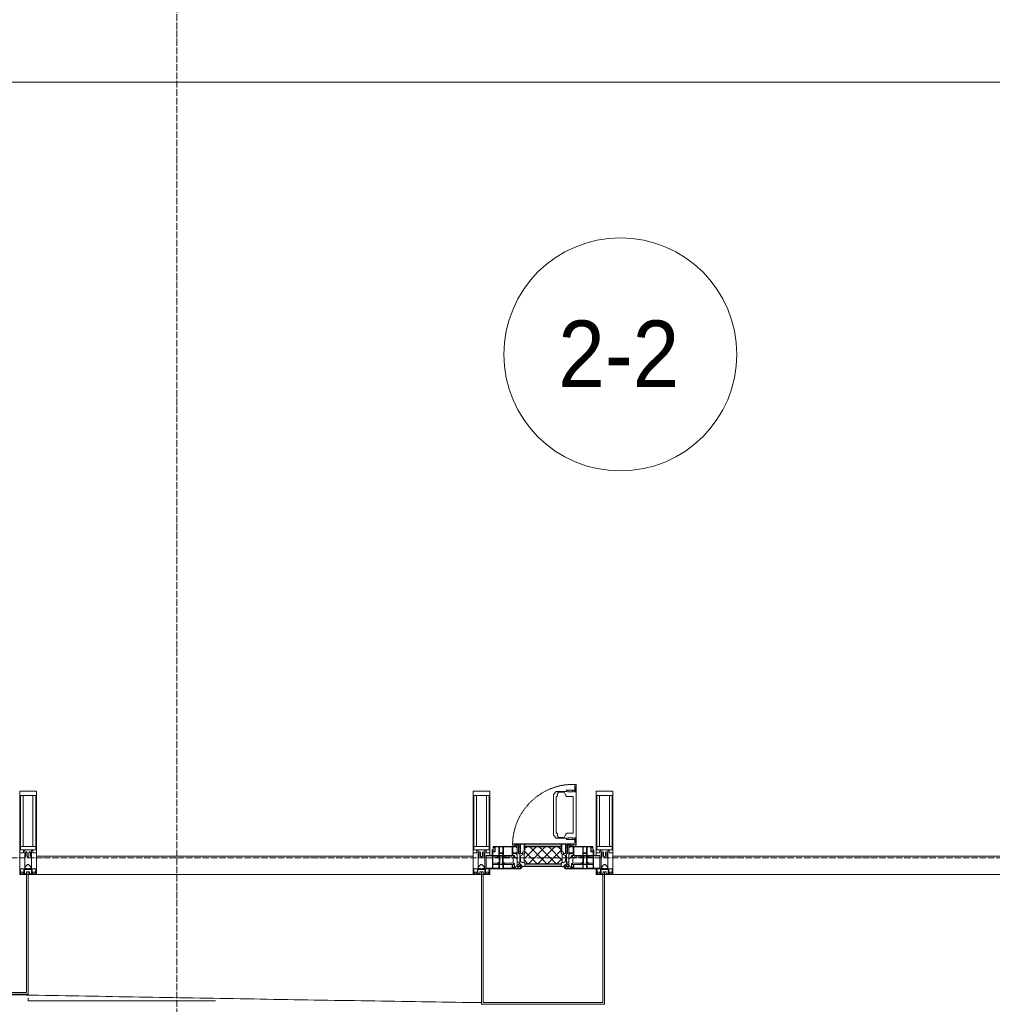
# Model space of a CAD drawing. Header units: millimetres. Extents: x 5617 to 101473, y 7718 to 212653.
# Tile 33 of 66: x 43258 to 46180, y 14960 to 17917. Entities that reach past the tile are written whole.
import ezdxf

# ---------------------------------------------------------------- set-up
doc = ezdxf.new("R2010")
doc.units = ezdxf.units.MM
for name, pattern in [('-D1-02х01', [3, 2, -1]), ('ADSK_Линия сетки', [25, 20, -2.5, 0, -2.5]), ('Линия сетки', [25, 20, -2.5, 0, -2.5])]:
    doc.linetypes.add(name, pattern=pattern)
for name, color, linetype, lineweight in [('Импосты витража', 7, 'Continuous', 18), ('Колонны', 7, 'Continuous', 18), ('Марки помещений', 7, 'Continuous', 20), ('Окна', 7, 'Continuous', 18), ('Оси', 7, 'Continuous', 9), ('Панели витража', 7, 'Continuous', 18), ('Форма', 7, 'Continuous', 18), ('Элементы узлов', 7, 'Continuous', 18)]:
    doc.layers.add(name, color=color, linetype=linetype, lineweight=lineweight)
doc.styles.add('Arial_3', font='arial.ttf', dxfattribs={"width": 0.9, "height": 200})

# ---------------------------------------------------------------- blocks, each defined once
blk = doc.blocks.new('System Panel - A_PAN_Glass-7508020-МКСС_К4_L19_64_800_')
at = {"layer": 'Панели витража', "color": 253, "lineweight": 5, "true_color": 0xaaaaaa}
for p, q in [((656.25, 55), (-656.25, 55)), ((-656.25, 55), (-656.25, 0)), ((656.25, 0), (656.25, 55)), ((-656.25, 0), (656.25, 0))]:
    blk.add_line(p, q, dxfattribs=at)
blk = doc.blocks.new('A_PAN_Створка - 383мм-V51-МКСС_К4_L19_64_800_')
at = {"layer": 'Панели витража', "lineweight": 5}
h = blk.add_hatch(dxfattribs=at)
h.set_pattern_fill('FP_6', color=256, style=0, pattern_type=2)
h.set_pattern_definition([(45, (-120550, -15350), (-14.1421356, 14.1421356), []), (135, (-120550, -15350), (-14.1421356, -14.1421356), [])])
h.paths.add_polyline_path([(-54.5, 31.8), (54.5, 31.8), (54.9, 34.1), (57.2, 36.4), (57.2, 60.8), (54.6, 63.4), (53.6, 82.7), (-54.6, 81.8), (-54.6, 63.4), (-57.2, 60.8), (-57.2, 36.4), (-54.9, 34.1)])
at = {"layer": 'Окна', "lineweight": 5}
for p, q in [((95.1, 270.5), (95.1, 252.9)), ((99.6, 270.5), (95.1, 270.5)), ((99.6, 270.5), (99.6, 87.5)), ((39.7, 249), (31.1, 240.4)), ((31.1, 117.6), (31.1, 240.4)), ((70.1, 249), (39.7, 249)), ((45, 244.7), (42.3, 239.8)), ((42.3, 239.8), (43.5, 236.3)), ((45.9, 246.8), (45, 244.7)), ((63.3, 246.8), (45.9, 246.8)), ((64.1, 245), (63.3, 246.8)), ((64.1, 245), (66.7, 241)), ((66.7, 241), (68.6, 239.7)), ((68.6, 239.7), (68.6, 236.4)), ((70.1, 252.9), (70.1, 249)), ((95.1, 252.9), (70.1, 252.9)), ((74.1, 248.4), (74.1, 252.9)), ((89.1, 248.4), (74.1, 248.4)), ((89.1, 252.9), (89.1, 248.4)), ((93.1, 248.4), (93.1, 252.9)), ((97.9, 248.4), (93.1, 248.4)), ((97.9, 262.4), (95.1, 262.4)), ((97.9, 262.4), (97.9, 248.4)), ((41.4, 234.2), (39.1, 233.8)), ((39.1, 179), (39.1, 233.8)), ((41.4, 234.2), (43.5, 236.3)), ((68.6, 236.4), (71.1, 233.9)), ((71.1, 233.9), (89.5, 233.9)), ((89.5, 233.9), (90.6, 232.8)), ((90.6, 125.2), (90.6, 232.8)), ((39.1, 179), (39.1, 124.2)), ((41.4, 123.8), (39.1, 124.2)), ((41.4, 123.8), (43.5, 121.7)), ((42.3, 118.2), (43.5, 121.7)), ((66.7, 117), (68.6, 118.3)), ((68.6, 121.6), (71.1, 124.1)), ((68.6, 118.3), (68.6, 121.6)), ((71.1, 124.1), (89.5, 124.1)), ((89.5, 124.1), (90.6, 125.2)), ((-91.5, 92), (91.5, 92)), ((-91.5, 87.5), (-91.5, 92)), ((39.7, 109), (31.1, 117.6)), ((70.1, 109), (39.7, 109)), ((45, 113.3), (42.3, 118.2)), ((45.9, 111.2), (45, 113.3)), ((63.3, 111.2), (45.9, 111.2)), ((64.1, 113), (63.3, 111.2)), ((64.1, 113), (66.7, 117)), ((70.1, 105.1), (70.1, 109)), ((95.1, 105.1), (70.1, 105.1)), ((74.1, 109.6), (74.1, 105.1)), ((89.1, 109.6), (74.1, 109.6)), ((89.1, 105.1), (89.1, 109.6)), ((91.5, 92), (91.5, 87.5)), ((93.1, 109.6), (93.1, 105.1)), ((97.9, 109.6), (93.1, 109.6)), ((95.1, 87.5), (95.1, 105.1)), ((97.9, 95.6), (95.1, 95.6)), ((97.9, 95.6), (97.9, 109.6)), ((-153, 73.5), (-150, 73.5)), ((-153, 60), (-153, 73.5)), ((-150, 84), (-78, 84)), ((-150, 73.5), (-150, 84)), ((-73.9, 87.5), (-91.5, 87.5)), ((-78, 84), (-78, 23.5)), ((-73.9, 62.5), (-73.9, 87.5)), ((-70, 62.5), (-73.9, 62.5)), ((-70, 32.1), (-70, 62.5)), ((70, 62.5), (70, 32.1)), ((73.9, 62.5), (70, 62.5)), ((73.9, 87.5), (73.9, 62.5)), ((91.5, 87.5), (73.9, 87.5)), ((78, 84), (150, 84)), ((78, 23.5), (78, 84)), ((99.6, 87.5), (95.1, 87.5)), ((150, 84), (150, 73.5)), ((150, 73.5), (153, 73.5)), ((153, 73.5), (153, 60)), ((-171, 57), (-156, 57)), ((-171, 17), (-171, 57)), ((-61.4, 23.5), (-70, 32.1)), ((70, 32.1), (61.4, 23.5)), ((156, 57), (171, 57)), ((171, 57), (171, 17)), ((-67.9, 17), (-171, 17)), ((-78, 23.5), (-67.9, 23.5)), ((-67.9, 23.5), (-64.6, 26.8)), ((-67.9, 17), (-67.9, 23.5)), ((-61.4, 23.5), (-67.9, 17)), ((-64.6, 26.8), (-61.4, 23.5)), ((61.4, 23.5), (-61.4, 23.5)), ((61.4, 23.5), (64.6, 26.8)), ((67.9, 17), (61.4, 23.5)), ((64.6, 26.8), (67.9, 23.5)), ((67.9, 23.5), (67.9, 17)), ((67.9, 23.5), (78, 23.5)), ((171, 17), (67.9, 17))]:
    blk.add_line(p, q, dxfattribs=at)
at = {"layer": 'Окна', "color": 253, "lineweight": 5, "true_color": 0xaaaaaa}
for p, q in [((-152, 20), (-152, 73.5)), ((-150.5, 69.5), (-150.5, 73.5)), ((-145, 69.5), (-150.5, 69.5)), ((-150.5, 33.6), (-150.5, 68)), ((-150.5, 68), (-143.5, 68)), ((-148.5, 82.5), (-132.4, 82.5)), ((-148.5, 81), (-148.5, 82.5)), ((-143.5, 81), (-148.5, 81)), ((-145, 69.5), (-145, 79.5)), ((-143.5, 68), (-143.5, 81)), ((-132.4, 56.6), (-132.4, 82.5)), ((-131, 82.5), (-120.8, 82.5)), ((-131, 82.5), (-131, 64.6)), ((-131, 64.6), (-120.8, 64.6)), ((-131, 56.5), (-131, 62.6)), ((-120.8, 62.6), (-131, 62.6)), ((-120.8, 82.5), (-120.8, 64.6)), ((-120.8, 56.5), (-120.8, 62.6)), ((-119.3, 82.5), (-92.5, 82.5)), ((-119.3, 56.6), (-119.3, 82.5)), ((-92.5, 56.6), (-92.5, 82.5)), ((-90.8, 82.5), (-79.5, 82.5)), ((-90.8, 64.6), (-90.8, 82.5)), ((-80.1, 64.6), (-90.8, 64.6)), ((-90.8, 62.7), (-90.8, 56.6)), ((-80.4, 62.7), (-90.8, 62.7)), ((-85, 84), (-85, 87.5)), ((-85, 87.5), (-78, 87.5)), ((-78, 84), (-85, 84)), ((-80.4, 61.1), (-80.4, 62.7)), ((-78, 61.1), (-80.4, 61.1)), ((-80.1, 66.1), (-80.1, 64.6)), ((-78, 66.1), (-80.1, 66.1)), ((-79.5, 82.5), (-79.5, 80.6)), ((-79.5, 80.6), (-78, 80.6)), ((-78, 87.5), (-78, 84)), ((-78, 66.1), (-78, 61.1)), ((78, 87.5), (78, 84)), ((85, 87.5), (78, 87.5)), ((78, 84), (85, 84)), ((79.5, 80.6), (78, 80.6)), ((78, 66.1), (78, 61.1)), ((78, 66.1), (80.1, 66.1)), ((78, 61.1), (80.4, 61.1)), ((90.8, 82.5), (79.5, 82.5)), ((79.5, 82.5), (79.5, 80.6)), ((80.1, 66.1), (80.1, 64.6)), ((80.1, 64.6), (90.8, 64.6)), ((80.4, 62.7), (90.8, 62.7)), ((80.4, 61.1), (80.4, 62.7)), ((85, 84), (85, 87.5)), ((90.8, 64.6), (90.8, 82.5)), ((90.8, 62.7), (90.8, 56.6)), ((119.3, 82.5), (92.5, 82.5)), ((92.5, 56.6), (92.5, 82.5)), ((119.3, 56.6), (119.3, 82.5)), ((120.8, 82.5), (120.8, 64.6)), ((131, 82.5), (120.8, 82.5)), ((131, 64.6), (120.8, 64.6)), ((120.8, 56.5), (120.8, 62.6)), ((120.8, 62.6), (131, 62.6)), ((131, 82.5), (131, 64.6)), ((131, 56.5), (131, 62.6)), ((132.4, 56.6), (132.4, 82.5)), ((148.5, 82.5), (132.4, 82.5)), ((143.5, 81), (148.5, 81)), ((143.5, 68), (143.5, 81)), ((150.5, 68), (143.5, 68)), ((145, 69.5), (145, 79.5)), ((145, 69.5), (150.5, 69.5)), ((148.5, 81), (148.5, 82.5)), ((150.5, 69.5), (150.5, 73.5)), ((150.5, 33.6), (150.5, 68)), ((152, 20), (152, 73.5)), ((-171, 55.5), (-152, 55.5)), ((-150.5, 56.6), (-132.4, 56.6)), ((-136.4, 52.4), (-150.5, 52.4)), ((-136.3, 33.6), (-150.5, 33.6)), ((-137.2, 54.8), (-135.8, 50.8)), ((-132.5, 54.8), (-137.2, 54.8)), ((-137.2, 31), (-135.8, 35)), ((-132.5, 31), (-137.2, 31)), ((-132.1, 49), (-135.8, 50.8)), ((-132.1, 36.8), (-135.8, 35)), ((-132.5, 53.8), (-133.4, 52)), ((-133.4, 52), (-130.1, 50.4)), ((-133.4, 33.7), (-130.1, 35.3)), ((-132.5, 31.9), (-133.4, 33.7)), ((-132.5, 53.8), (-132.5, 54.8)), ((-132.5, 31.9), (-132.5, 31)), ((-132.1, 49), (-132.1, 36.8)), ((-131, 56.5), (-120.8, 56.5)), ((-131, 55.1), (-131, 52.7)), ((-120.8, 55.1), (-131, 55.1)), ((-129.4, 51.1), (-131, 52.7)), ((-129.4, 34.6), (-131, 33)), ((-131, 30.9), (-131, 33)), ((-120.8, 30.9), (-131, 30.9)), ((-130.1, 50.4), (-129.4, 51.1)), ((-130.1, 35.3), (-130.1, 50.4)), ((-130.1, 35.3), (-129.4, 34.6)), ((-122.4, 51.1), (-120.8, 52.7)), ((-121.7, 50.4), (-122.4, 51.1)), ((-121.7, 35.3), (-122.4, 34.6)), ((-122.4, 34.6), (-120.8, 33)), ((-118.4, 52), (-121.7, 50.4)), ((-121.7, 35.3), (-121.7, 50.4)), ((-118.4, 33.7), (-121.7, 35.3)), ((-120.8, 55.1), (-120.8, 52.7)), ((-120.8, 30.9), (-120.8, 33)), ((-119.7, 49), (-115.9, 50.8)), ((-119.7, 49), (-119.7, 36.8)), ((-119.7, 36.8), (-115.9, 35)), ((-92.5, 56.6), (-119.3, 56.6)), ((-119.3, 54.8), (-114.6, 54.8)), ((-119.3, 53.8), (-119.3, 54.8)), ((-119.3, 53.8), (-118.4, 52)), ((-119.3, 31.9), (-118.4, 33.7)), ((-119.3, 31.9), (-119.3, 31)), ((-119.3, 31), (-114.6, 31)), ((-114.6, 54.8), (-115.9, 50.8)), ((-114.6, 31), (-115.9, 35)), ((-94.1, 33.5), (-115.4, 33.5)), ((-94.1, 52.5), (-115.3, 52.5)), ((-89.9, 50.9), (-94.1, 52.5)), ((-89.9, 35.1), (-94.1, 33.5)), ((-90.8, 56.6), (-85.9, 56.6)), ((-89.9, 52.2), (-88.6, 53.5)), ((-89.9, 52.2), (-89.9, 50.9)), ((-89.9, 35.1), (-89.9, 50.9)), ((-89.9, 32.5), (-89.9, 35.1)), ((-85.9, 32.5), (-89.9, 32.5)), ((-85.9, 53.5), (-88.6, 53.5)), ((-85.9, 56.6), (-85.9, 53.5)), ((-85.9, 53.5), (-78, 45.6)), ((-85.9, 29.4), (-85.9, 32.5)), ((-70, 33.8), (-83.4, 20.4)), ((-78, 45.6), (-78, 36.8)), ((-78, 36.8), (-70, 36.8)), ((-70, 36.8), (-70, 33.8)), ((70, 36.8), (70, 33.8)), ((78, 36.8), (70, 36.8)), ((70, 33.8), (83.4, 20.4)), ((85.9, 53.5), (78, 45.6)), ((78, 45.6), (78, 36.8)), ((85.9, 56.6), (85.9, 53.5)), ((90.8, 56.6), (85.9, 56.6)), ((85.9, 53.5), (88.6, 53.5)), ((85.9, 32.5), (89.9, 32.5)), ((85.9, 29.4), (85.9, 32.5)), ((89.9, 52.2), (88.6, 53.5)), ((89.9, 50.9), (94.1, 52.5)), ((89.9, 52.2), (89.9, 50.9)), ((89.9, 35.1), (89.9, 50.9)), ((89.9, 35.1), (94.1, 33.5)), ((89.9, 32.5), (89.9, 35.1)), ((92.5, 56.6), (119.3, 56.6)), ((94.1, 52.5), (115.3, 52.5)), ((94.1, 33.5), (115.4, 33.5)), ((114.6, 54.8), (115.9, 50.8)), ((119.3, 54.8), (114.6, 54.8)), ((114.6, 31), (115.9, 35)), ((119.3, 31), (114.6, 31)), ((119.7, 49), (115.9, 50.8)), ((119.7, 36.8), (115.9, 35)), ((119.3, 53.8), (118.4, 52)), ((118.4, 52), (121.7, 50.4)), ((118.4, 33.7), (121.7, 35.3)), ((119.3, 31.9), (118.4, 33.7)), ((119.3, 53.8), (119.3, 54.8)), ((119.3, 31.9), (119.3, 31)), ((119.7, 49), (119.7, 36.8)), ((131, 56.5), (120.8, 56.5)), ((120.8, 55.1), (120.8, 52.7)), ((120.8, 55.1), (131, 55.1)), ((122.4, 51.1), (120.8, 52.7)), ((122.4, 34.6), (120.8, 33)), ((120.8, 30.9), (120.8, 33)), ((120.8, 30.9), (131, 30.9)), ((121.7, 50.4), (122.4, 51.1)), ((121.7, 35.3), (121.7, 50.4)), ((121.7, 35.3), (122.4, 34.6)), ((129.4, 51.1), (131, 52.7)), ((130.1, 50.4), (129.4, 51.1)), ((130.1, 35.3), (129.4, 34.6)), ((129.4, 34.6), (131, 33)), ((133.4, 52), (130.1, 50.4)), ((130.1, 35.3), (130.1, 50.4)), ((133.4, 33.7), (130.1, 35.3)), ((131, 55.1), (131, 52.7)), ((131, 30.9), (131, 33)), ((132.1, 49), (135.8, 50.8)), ((132.1, 49), (132.1, 36.8)), ((132.1, 36.8), (135.8, 35)), ((150.5, 56.6), (132.4, 56.6)), ((132.5, 54.8), (137.2, 54.8)), ((132.5, 53.8), (132.5, 54.8)), ((132.5, 53.8), (133.4, 52)), ((132.5, 31.9), (133.4, 33.7)), ((132.5, 31.9), (132.5, 31)), ((132.5, 31), (137.2, 31)), ((137.2, 54.8), (135.8, 50.8)), ((137.2, 31), (135.8, 35)), ((136.3, 33.6), (150.5, 33.6)), ((136.4, 52.4), (150.5, 52.4)), ((171, 55.5), (152, 55.5)), ((-171, 18.5), (-153.5, 18.5)), ((-153.5, 18.5), (-152, 20)), ((-150.5, 29.4), (-132.4, 29.4)), ((-150.5, 17), (-150.5, 29.4)), ((-132.4, 18.6), (-150.5, 18.6)), ((-132.4, 29.4), (-132.4, 18.6)), ((-131, 29.5), (-120.8, 29.5)), ((-131, 18.2), (-131, 29.5)), ((-120.8, 18.2), (-131, 18.2)), ((-120.8, 18.2), (-120.8, 29.5)), ((-92.5, 29.4), (-119.3, 29.4)), ((-119.3, 29.4), (-119.3, 18.6)), ((-119.3, 18.6), (-92.5, 18.6)), ((-92.5, 18.6), (-92.5, 29.4)), ((-90.8, 18.5), (-90.8, 29.4)), ((-90.8, 29.4), (-85.9, 29.4)), ((-87.3, 18.5), (-90.8, 18.5)), ((-87.3, 21.9), (-85.9, 21.9)), ((-87.3, 20.4), (-87.3, 21.9)), ((-87.3, 20.4), (-87.3, 18.5)), ((-84.8, 20.4), (-87.3, 20.4)), ((-85.9, 21.9), (-85.9, 29.4)), ((-85.9, 18.2), (-85.9, 20.4)), ((-75.9, 18.2), (-85.9, 18.2)), ((-83.4, 20.4), (-84.8, 20.4)), ((-75.9, 23.5), (-73, 23.5)), ((-75.9, 21.5), (-75.9, 23.5)), ((-75.9, 21.5), (-75.9, 18.2)), ((-74.9, 21.5), (-75.9, 21.5)), ((-74.9, 17.9), (-74.9, 21.5)), ((-68.9, 17.9), (-74.9, 17.9)), ((-67.2, 29.3), (-73, 23.5)), ((-68.9, 21.5), (-68.9, 17.9)), ((-67.9, 21.5), (-68.9, 21.5)), ((-67.9, 23.5), (-64.6, 26.8)), ((-67.9, 21.5), (-67.9, 23.5)), ((-64.6, 26.8), (-67.2, 29.3)), ((64.6, 26.8), (67.2, 29.3)), ((67.9, 23.5), (64.6, 26.8)), ((67.2, 29.3), (73, 23.5)), ((67.9, 21.5), (67.9, 23.5)), ((67.9, 21.5), (68.9, 21.5)), ((68.9, 21.5), (68.9, 17.9)), ((68.9, 17.9), (74.9, 17.9)), ((75.9, 23.5), (73, 23.5)), ((74.9, 21.5), (75.9, 21.5)), ((74.9, 17.9), (74.9, 21.5)), ((75.9, 21.5), (75.9, 23.5)), ((75.9, 21.5), (75.9, 18.2)), ((75.9, 18.2), (85.9, 18.2)), ((83.4, 20.4), (84.8, 20.4)), ((84.8, 20.4), (87.3, 20.4)), ((85.9, 21.9), (85.9, 29.4)), ((90.8, 29.4), (85.9, 29.4)), ((87.3, 21.9), (85.9, 21.9)), ((85.9, 18.2), (85.9, 20.4)), ((87.3, 20.4), (87.3, 21.9)), ((87.3, 20.4), (87.3, 18.5)), ((87.3, 18.5), (90.8, 18.5)), ((90.8, 18.5), (90.8, 29.4)), ((92.5, 18.6), (92.5, 29.4)), ((92.5, 29.4), (119.3, 29.4)), ((119.3, 18.6), (92.5, 18.6)), ((119.3, 29.4), (119.3, 18.6)), ((120.8, 18.2), (120.8, 29.5)), ((131, 29.5), (120.8, 29.5)), ((120.8, 18.2), (131, 18.2)), ((131, 18.2), (131, 29.5)), ((150.5, 29.4), (132.4, 29.4)), ((132.4, 29.4), (132.4, 18.6)), ((132.4, 18.6), (150.5, 18.6)), ((150.5, 17), (150.5, 29.4)), ((153.5, 18.5), (152, 20)), ((171, 18.5), (153.5, 18.5))]:
    blk.add_line(p, q, dxfattribs=at)
at = {"layer": 'Окна', "linetype": '-D1-02х01', "lineweight": 5}
blk.add_arc((91.4, 87.5), 183, 88.8555, 178.5909, dxfattribs=at)
at = {"layer": 'Окна', "lineweight": 5}
for centre, start, end in [((-156, 60), 270, 360), ((156, 60), 180, 270)]:
    blk.add_arc(centre, 3, start, end, dxfattribs=at)
at = {"layer": 'Элементы узлов', "color": 253, "lineweight": 5, "true_color": 0xaaaaaa}
for p, q in [((-91.5, 92), (-91.5, 87.5)), ((-91.5, 92), (91.5, 92)), ((-83.4, 90.3), (-69.4, 90.3)), ((-83.4, 90.3), (-83.4, 87.5)), ((-69.4, 90.3), (-69.4, 85.5)), ((-67.9, 89.3), (-66.9, 90.3)), ((-67.9, 62.5), (-67.9, 89.3)), ((-66.9, 90.3), (-57.4, 90.3)), ((-57.4, 90.3), (-56.4, 89.4)), ((-56.4, 89.4), (-56.4, 67.7)), ((-53.9, 90.3), (-54.9, 89.3)), ((-54.9, 89.3), (-54.9, 85.6)), ((53.9, 90.3), (-53.9, 90.3)), ((53.9, 90.3), (54.9, 89.3)), ((54.9, 89.3), (54.9, 85.6)), ((57.4, 90.3), (56.4, 89.4)), ((56.4, 89.4), (56.4, 67.7)), ((66.9, 90.3), (57.4, 90.3)), ((67.9, 89.3), (66.9, 90.3)), ((67.9, 62.5), (67.9, 89.3)), ((69.4, 90.3), (69.4, 85.5)), ((83.4, 90.3), (69.4, 90.3)), ((83.4, 90.3), (83.4, 87.5)), ((91.5, 92), (91.5, 87.5)), ((-91.5, 87.5), (-73.9, 87.5)), ((-73.9, 87.5), (-73.9, 62.5)), ((-69.4, 85.5), (-73.9, 85.5)), ((-73.9, 81.5), (-69.4, 81.5)), ((-69.4, 66.5), (-73.9, 66.5)), ((-73.9, 62.5), (-70, 62.5)), ((-70, 62.5), (-70, 32.1)), ((-69.4, 81.5), (-69.4, 66.5)), ((-61.7, 62.5), (-67.9, 62.5)), ((-62, 59.1), (-60.7, 61)), ((-60.1, 67.7), (-61.7, 64.9)), ((-61.7, 64.9), (-61.7, 62.5)), ((-60.7, 61), (-57.4, 61)), ((-56.4, 67.7), (-60.1, 67.7)), ((-57.4, 61), (-54.9, 63.5)), ((-54.6, 63.4), (-57.2, 60.8)), ((-57.2, 60.8), (-57.2, 36.4)), ((-54.9, 85.6), (-53.9, 84.6)), ((-54.9, 81.9), (-53.8, 83)), ((-54.9, 63.5), (-54.9, 81.9)), ((-53.6, 82.7), (-54.6, 81.8)), ((-54.6, 81.8), (-54.6, 63.4)), ((-53.9, 84.6), (53.9, 84.6)), ((53.8, 83), (-53.8, 83)), ((53.6, 82.7), (-53.6, 82.7)), ((54.6, 81.8), (53.6, 82.7)), ((54.9, 81.9), (53.8, 83)), ((54.9, 85.6), (53.9, 84.6)), ((54.6, 63.4), (54.6, 81.8)), ((57.2, 60.8), (54.6, 63.4)), ((54.9, 63.5), (54.9, 81.9)), ((57.4, 61), (54.9, 63.5)), ((56.4, 67.7), (60.1, 67.7)), ((57.2, 36.4), (57.2, 60.8)), ((60.7, 61), (57.4, 61)), ((60.1, 67.7), (61.7, 64.9)), ((62, 59.1), (60.7, 61)), ((61.7, 64.9), (61.7, 62.5)), ((61.7, 62.5), (67.9, 62.5)), ((69.4, 85.5), (73.9, 85.5)), ((69.4, 81.5), (69.4, 66.5)), ((73.9, 81.5), (69.4, 81.5)), ((69.4, 66.5), (73.9, 66.5)), ((70, 62.5), (70, 32.1)), ((73.9, 62.5), (70, 62.5)), ((91.5, 87.5), (73.9, 87.5)), ((73.9, 87.5), (73.9, 62.5)), ((-70, 32.1), (-61.4, 23.5)), ((-66, 56.5), (-67.8, 55.7)), ((-67.8, 55.7), (-67.8, 38.3)), ((-67.8, 38.3), (-65.7, 37.4)), ((-66, 56.5), (-62, 59.1)), ((-65.7, 37.4), (-60.8, 34.7)), ((-60.8, 34.7), (-57.3, 35.9)), ((-55.2, 33.8), (-57.3, 35.9)), ((-57.2, 36.4), (-54.9, 34.1)), ((-55.2, 33.8), (-54.8, 31.5)), ((-54.9, 34.1), (-54.5, 31.8)), ((-53.9, 30.5), (-54.9, 29.5)), ((0, 31.5), (-54.8, 31.5)), ((-54.5, 31.8), (54.5, 31.8)), ((53.9, 30.5), (-53.9, 30.5)), ((0, 31.5), (54.8, 31.5)), ((53.9, 30.5), (54.9, 29.5)), ((54.5, 31.8), (54.9, 34.1)), ((55.2, 33.8), (54.8, 31.5)), ((54.9, 34.1), (57.2, 36.4)), ((55.2, 33.8), (57.3, 35.9)), ((60.8, 34.7), (57.3, 35.9)), ((65.7, 37.4), (60.8, 34.7)), ((70, 32.1), (61.4, 23.5)), ((66, 56.5), (62, 59.1)), ((67.8, 38.3), (65.7, 37.4)), ((66, 56.5), (67.8, 55.7)), ((67.8, 55.7), (67.8, 38.3)), ((61.4, 23.5), (-61.4, 23.5)), ((-54.9, 29.5), (-54.9, 25.8)), ((-54.9, 25.8), (-53.9, 24.8)), ((-53.9, 24.8), (53.9, 24.8)), ((54.9, 25.8), (53.9, 24.8)), ((54.9, 29.5), (54.9, 25.8))]:
    blk.add_line(p, q, dxfattribs=at)
blk = doc.blocks.new('Rectangular Mullion - 50Wx250H-2623690-МКСС_К4_L19_64_800_')
at = {"layer": 'Элементы узлов', "color": 253, "lineweight": 5, "true_color": 0xaaaaaa}
for p, q in [((-25, 65.2), (-25, 250)), ((-25, 250), (0, 250)), ((-23, 237.3), (0, 237.3)), ((-23, 237.3), (-23, 73.6)), ((-14.9, 84), (-14.9, 237.3)), ((25, 250), (0, 250)), ((23, 237.3), (0, 237.3)), ((14.9, 84), (14.9, 237.3)), ((23, 237.3), (23, 73.6)), ((25, 65.2), (25, 250)), ((-14, 65.2), (-25, 65.2)), ((0, 84), (-23, 84)), ((-0.5, 73.6), (-23, 73.6)), ((-14, 71.3), (-14, 65.2)), ((-10, 71.3), (-14, 71.3)), ((-10, 53), (-10, 71.3)), ((-7, 65.2), (-5.9, 67.3)), ((-7, 65.2), (-7, 54.7)), ((-4.1, 67.3), (-5.9, 67.3)), ((-4.1, 67.3), (-2.9, 65.1)), ((-2.9, 65.1), (-2.9, 54.6)), ((0, 84), (23, 84)), ((0.5, 73.6), (23, 73.6)), ((4.1, 67.3), (2.9, 65.1)), ((2.9, 65.1), (2.9, 54.6)), ((4.1, 67.3), (5.9, 67.3)), ((7, 65.2), (5.9, 67.3)), ((7, 65.2), (7, 54.7)), ((10, 71.3), (14, 71.3)), ((10, 53), (10, 71.3)), ((14, 71.3), (14, 65.2)), ((14, 65.2), (25, 65.2)), ((-8.7, 53), (-10, 53)), ((-10, 53), (-10, 17)), ((-8.7, 53), (-7, 54.7)), ((-8.5, 23), (-1.5, 30)), ((-1.3, 53), (-2.9, 54.6)), ((-1.5, 30), (0, 30)), ((0, 53), (-1.3, 53)), ((0, 53), (1.3, 53)), ((1.5, 30), (0, 30)), ((1.3, 53), (2.9, 54.6)), ((8.5, 23), (1.5, 30)), ((8.7, 53), (7, 54.7)), ((8.7, 53), (10, 53)), ((10, 53), (10, 17)), ((-23.8, 14.6), (-25, 14.2)), ((-25, 0), (-25, 14.2)), ((-22.3, 17), (-23.8, 17)), ((-23.8, 17), (-23.8, 14.6)), ((-22.5, 10.6), (-23.8, 14.6)), ((-22.5, 10.6), (-23.7, 9.9)), ((-23.7, 1.3), (-23.7, 9.9)), ((-23.7, 1.3), (-11.8, 1.3)), ((-23.2, 10.2), (-22.5, 8)), ((-22.5, 8), (-22.5, 4.5)), ((-21.3, 4.5), (-22.5, 4.5)), ((-22.3, 17), (-22.3, 16)), ((-22.3, 16), (-21.3, 16)), ((-19, 17.6), (-21.3, 16)), ((-21.3, 4.5), (-21.3, 6.5)), ((-21.3, 6.5), (-14.2, 6.5)), ((-18.4, 16.6), (-19, 17.6)), ((-7.4, 16.6), (-18.4, 16.6)), ((-14.2, 6.5), (-14.2, 4.5)), ((-13.2, 4.5), (-14.2, 4.5)), ((-13.2, 4.5), (-12.2, 7.2)), ((-12.7, 7.6), (-11.3, 11.4)), ((-12.7, 7.6), (-11.8, 6.9)), ((-12.2, 9), (-12.2, 14.8)), ((-12.2, 14.8), (0, 14.8)), ((-11.8, 1.3), (-11.8, 6.9)), ((-10.5, 11.2), (-11.3, 11.4)), ((-10.5, 1.5), (-10.5, 11.2)), ((-4.8, 1.5), (-10.5, 1.5)), ((-10, 17), (-7.5, 17)), ((-8.5, 18.5), (-8.5, 23)), ((-7.5, 18.5), (-8.5, 18.5)), ((-7.5, 17), (-7.5, 18.5)), ((-7.4, 18), (-7.4, 16.6)), ((-2.6, 18), (-7.4, 18)), ((0, 8), (-4.8, 8)), ((-4.8, 1.5), (-4.8, 8)), ((-2.6, 18), (-2.6, 16.8)), ((-2.6, 16.8), (0, 16.8)), ((2.6, 16.8), (0, 16.8)), ((0, 14.8), (0, 16.8)), ((0, 14.8), (0, 16.8)), ((12.2, 14.8), (0, 14.8)), ((0, 0), (0, 8)), ((0, 8), (4.8, 8)), ((0, 0), (0, 8)), ((2.6, 18), (2.6, 16.8)), ((2.6, 18), (7.4, 18)), ((4.8, 1.5), (4.8, 8)), ((4.8, 1.5), (10.5, 1.5)), ((7.4, 18), (7.4, 16.6)), ((7.4, 16.6), (18.4, 16.6)), ((7.5, 18.5), (8.5, 18.5)), ((7.5, 17), (7.5, 18.5)), ((10, 17), (7.5, 17)), ((8.5, 18.5), (8.5, 23)), ((10.5, 11.2), (11.3, 11.4)), ((10.5, 1.5), (10.5, 11.2)), ((12.7, 7.6), (11.3, 11.4)), ((12.7, 7.6), (11.8, 6.9)), ((11.8, 1.3), (11.8, 6.9)), ((23.7, 1.3), (11.8, 1.3)), ((12.2, 9), (12.2, 14.8)), ((13.2, 4.5), (12.2, 7.2)), ((13.2, 4.5), (14.2, 4.5)), ((21.3, 6.5), (14.2, 6.5)), ((14.2, 6.5), (14.2, 4.5)), ((18.4, 16.6), (19, 17.6)), ((19, 17.6), (21.3, 16)), ((22.3, 16), (21.3, 16)), ((21.3, 4.5), (21.3, 6.5)), ((21.3, 4.5), (22.5, 4.5)), ((22.3, 17), (22.3, 16)), ((22.3, 17), (23.8, 17)), ((22.5, 10.6), (23.8, 14.6)), ((22.5, 10.6), (23.7, 9.9)), ((23.2, 10.2), (22.5, 8)), ((22.5, 8), (22.5, 4.5)), ((23.7, 1.3), (23.7, 9.9)), ((23.8, 17), (23.8, 14.6)), ((23.8, 14.6), (25, 14.2)), ((25, 0), (25, 14.2)), ((-25, 0), (0, 0)), ((25, 0), (0, 0))]:
    blk.add_line(p, q, dxfattribs=at)
for centre, start, end in [((-0.5, 73.1), 360, 90), ((0.5, 73.1), 90, 180)]:
    blk.add_arc(centre, 0.5, start, end, dxfattribs=at)
blk = doc.blocks.new('Rectangular Mullion - R_StandardFrame_50Wx250H-7505731-МКСС_К4_L19_64_800_')
at = {"layer": 'Импосты витража', "color": 253, "lineweight": 5, "true_color": 0xaaaaaa}
for p, q in [((-25, -250), (-25, 0)), ((-25, 0), (-5, 0)), ((0, 0), (25, 0)), ((25, 0), (25, -250)), ((25, -250), (-25, -250))]:
    blk.add_line(p, q, dxfattribs=at)
blk = doc.blocks.new('Rectangular Mullion - R_StandardFrame_50Wx250H-V49-МКСС_К4_L19_64_800_')
at = {"layer": 'Импосты витража', "color": 253, "lineweight": 5, "true_color": 0xaaaaaa}
for p, q in [((-25, -250), (-25, 0)), ((-25, 0), (0, 0)), ((5, 0), (25, 0)), ((25, 0), (25, -17)), ((25, -57), (25, -250)), ((25, -250), (-25, -250))]:
    blk.add_line(p, q, dxfattribs=at)
blk = doc.blocks.new('Rectangular Mullion - R_StandardFrame_50Wx250H-V50-МКСС_К4_L19_64_800_')
at = {"layer": 'Импосты витража', "color": 253, "lineweight": 5, "true_color": 0xaaaaaa}
for p, q in [((-25, -17), (-25, 0)), ((-25, 0), (-5, 0)), ((0, 0), (25, 0)), ((25, 0), (25, -250)), ((-25, -250), (-25, -57)), ((25, -250), (-25, -250))]:
    blk.add_line(p, q, dxfattribs=at)
blk = doc.blocks.new('A_SLK_PAN_Type1 - Прямой тип панели-6537778-МКСС_К4_L19_64_800_')
at = {"layer": 'Колонны', "lineweight": 5}
for p, q in [((-252.5, 360), (252.5, 360)), ((-252.5, 0), (-252.5, 360)), ((-247.5, 355), (-247.5, 0)), ((247.5, 355), (-247.5, 355)), ((247.5, 0), (247.5, 355)), ((252.5, 360), (252.5, 0)), ((-247.5, 0), (-252.5, 0)), ((252.5, 0), (247.5, 0))]:
    blk.add_line(p, q, dxfattribs=at)
blk = doc.blocks.new('A_SLK_PAN_Type1 - Прямой тип панели Ф-1_1-7502881-МКСС_К4_L19_64_800_')
at = {"layer": 'Колонны', "lineweight": 5}
for p, q in [((-185, 390), (185, 390)), ((-185, 0), (-185, 390)), ((-180, 385), (-180, 0)), ((180, 385), (-180, 385)), ((180, 0), (180, 385)), ((185, 390), (185, 0)), ((-180, 0), (-185, 0)), ((185, 0), (180, 0))]:
    blk.add_line(p, q, dxfattribs=at)
blk = doc.blocks.new('A_OGR_PAN_Отлив - A_OGR_PAN_Отлив-6122351-МКСС_К4_L19_64_800_')
at = {"layer": 'Колонны', "color": 253, "lineweight": 5, "true_color": 0xaaaaaa}
for q in [(-681.2, -370.5), (-117.9, -380)]:
    blk.add_line((-681.2, -380), q, dxfattribs=at)
blk = doc.blocks.new('135_SLK_K4_AR_FCD_rvt-1-МКСС_К4_L19_64_800_')
at = {"layer": 'Форма', "color": 253, "lineweight": 9, "true_color": 0xaaaaaa}
blk.add_line((136800, 17730), (105757.1, 17730), dxfattribs=at)
blk.add_open_spline([(118883.9, 14989.8), (118927.2, 14989), (119078.3, 14986.2), (119337.2, 14981.6), (119660.4, 14976), (119983.8, 14970.7), (120218.7, 14966.9), (120345.8, 14965), (120365, 14964.7)], degree=3, knots=[-0.57710416, -0.57710416, -0.57710416, -0.57710416, -0.57291667, -0.5625, -0.55208333, -0.54166667, -0.53125, -0.52938796, -0.52938796, -0.52938796, -0.52938796], dxfattribs=at)
at = {"layer": 'Импосты витража', "color": 253, "lineweight": 5, "true_color": 0xaaaaaa}
for p in [(119002.5, 15350), (120365, 15350), (120735, 15350)]:
    blk.add_blockref('Rectangular Mullion - 50Wx250H-2623690-МКСС_К4_L19_64_800_', p, dxfattribs=at)
at = {"layer": 'Импосты витража', "color": 253, "lineweight": 5, "true_color": 0xaaaaaa, "extrusion": (0, 0, -1), "rotation": 180}
for name, p in [('Rectangular Mullion - R_StandardFrame_50Wx250H-7505731-МКСС_К4_L19_64_800_', (-119002.5, 15350)), ('Rectangular Mullion - R_StandardFrame_50Wx250H-V49-МКСС_К4_L19_64_800_', (-120365, 15350)), ('Rectangular Mullion - R_StandardFrame_50Wx250H-V50-МКСС_К4_L19_64_800_', (-120735, 15350))]:
    blk.add_blockref(name, p, dxfattribs=at)
at = {"layer": 'Колонны', "color": 253, "lineweight": 5, "true_color": 0xaaaaaa, "rotation": 180}
for name, p in [('A_SLK_PAN_Type1 - Прямой тип панели-6537778-МКСС_К4_L19_64_800_', (118750, 15350)), ('A_SLK_PAN_Type1 - Прямой тип панели Ф-1_1-7502881-МКСС_К4_L19_64_800_', (120550, 15350))]:
    blk.add_blockref(name, p, dxfattribs=at)
at = {"layer": 'Колонны', "color": 253, "lineweight": 5, "true_color": 0xaaaaaa}
blk.add_blockref('A_OGR_PAN_Отлив - A_OGR_PAN_Отлив-6122351-МКСС_К4_L19_64_800_', (119683.8, 15350), dxfattribs=at)
at = {"layer": 'Панели витража', "color": 253, "lineweight": 5, "true_color": 0xaaaaaa}
for name, p in [('A_PAN_Створка - 383мм-V51-МКСС_К4_L19_64_800_', (120550, 15350)), ('System Panel - A_PAN_Glass-7508020-МКСС_К4_L19_64_800_', (119683.8, 15350)), ('System Panel - A_PAN_Glass-7508020-МКСС_К4_L19_64_800_', (121416.3, 15350))]:
    blk.add_blockref(name, p, dxfattribs=at)
blk = doc.blocks.new('050_Марка_Помещение - Номер-620969-МКСС_К4_L19_64_800_')
at = {"layer": 'Марки помещений'}
blk.add_circle((0, 0), 3.5, dxfattribs=at)

msp = doc.modelspace()

# ---------------------------------------------------------------- linework, layer by layer
at = {"layer": 'Оси', "linetype": 'Линия сетки'}
msp.add_line((43730.3, 13295.7), (43730.3, 33220), dxfattribs=at)
at = {"layer": 'Оси', "linetype": 'ADSK_Линия сетки'}
msp.add_line((61271.8, 15400), (24565.1, 15400), dxfattribs=at)

# ---------------------------------------------------------------- block references
at = {"lineweight": 5}
msp.add_blockref('135_SLK_K4_AR_FCD_rvt-1-МКСС_К4_L19_64_800_', (-75719.7, 0), dxfattribs=at)
at = {"layer": 'Марки помещений', "xscale": 99.99999999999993, "yscale": 99.99999999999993, "zscale": 99.99999999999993}
msp.add_blockref('050_Марка_Помещение - Номер-620969-МКСС_К4_L19_64_800_', (45062.6, 16912), dxfattribs=at)

# ---------------------------------------------------------------- texts
at = {"layer": 'Марки помещений', "lineweight": 9, "insert": (44876.1, 17013.7), "char_height": 200, "width": 447.342, "attachment_point": 1, "style": 'Arial_3'}
msp.add_mtext('2-2', dxfattribs=at)

doc.saveas('drawing.dxf')
